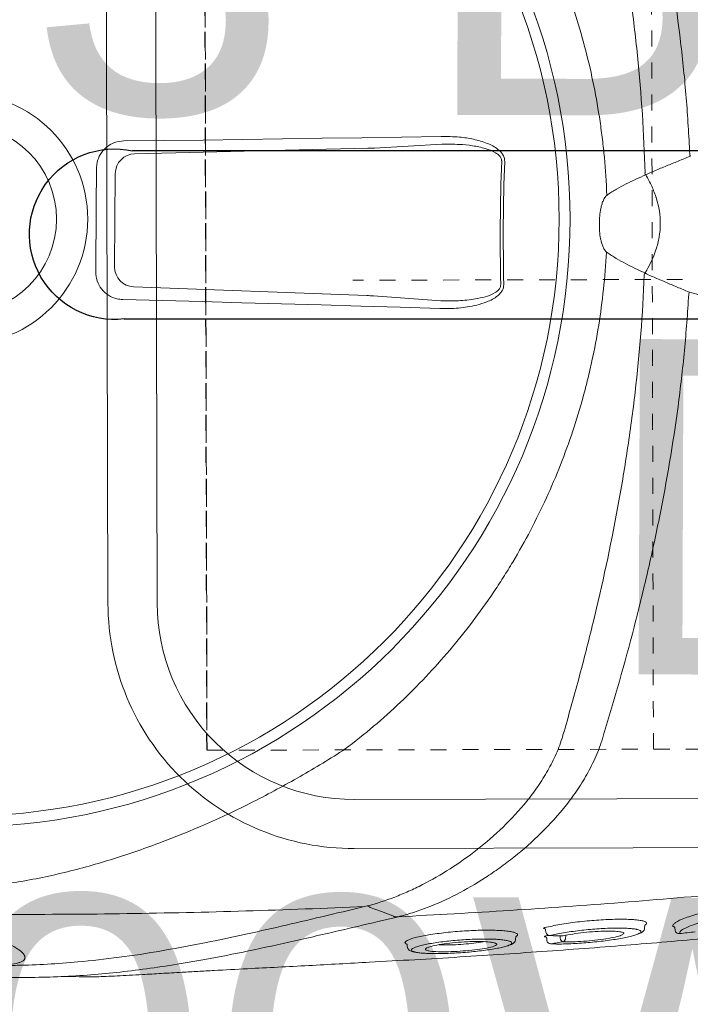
# Model space of a CAD drawing. Header units: inches. Extents: x 704 to 259546, y -107711 to 151004.
# Tile 21 of 256: x 127876 to 127880, y 19617 to 19623. Entities that reach past the tile are written whole.
import ezdxf

# ---------------------------------------------------------------- set-up
doc = ezdxf.new("R2010")
doc.units = ezdxf.units.IN
doc.header["$MEASUREMENT"] = 0
doc.linetypes.add('AP0200000$0$AP0500G00$0$1', pattern=[0])
doc.linetypes.add('HIDDEN2', pattern=[0.1875, 0.125, -0.0625])
for name, color, linetype, lineweight in [('0-PIPE SUPPORT', 7, 'Continuous', 0), ('00-ABM  CWS', 200, 'AP0200000$0$AP0500G00$0$1', 0), ('CKD Equipments', 252, 'Continuous', 0), ('EQUIP DIM', 8, 'Continuous', 0), ('EQUIPMENT', 3, 'Continuous', 25), ('PP-Waste Pipe', 3, 'Continuous', 25)]:
    doc.layers.add(name, color=color, linetype=linetype, lineweight=lineweight)
doc.layers.add('PP BALL VALVE', color=7, linetype='Continuous')
doc.styles.add('DIM_FONT', font='times.ttf', dxfattribs={"width": 0.8})
doc.styles.get("Standard").update_dxf_attribs({"font": 'arial.ttf', "height": 6})

# ---------------------------------------------------------------- blocks, each defined once
blk = doc.blocks.new('SINK 510')
at = {"layer": 'EQUIPMENT', "color": 8, "lineweight": 13}
blk.add_lwpolyline([(168421.34, 32955.56), (167970.55, 32955.56, -0.414214), (167920.96, 33005.15), (167920.96, 33455.95, -0.414214), (167970.55, 33505.54), (168421.34, 33505.54, -0.414214), (168470.96, 33455.93), (168470.96, 33005.18, -0.414214)], format="xyb", close=True, dxfattribs=at)
at = {"layer": 'EQUIPMENT', "color": 8, "lineweight": 0}
blk.add_lwpolyline([(168421.34, 32965.48), (167970.55, 32965.48, -0.414214), (167930.88, 33005.15), (167930.88, 33455.95, -0.414214), (167970.55, 33495.62), (168421.34, 33495.62, -0.414214), (168461.03, 33455.93), (168461.03, 33005.18, -0.414214)], format="xyb", close=True, dxfattribs=at)
at = {"layer": 'EQUIPMENT', "color": 8, "linetype": 'HIDDEN2', "lineweight": 0}
blk.add_lwpolyline([(167940.88, 33485.62), (167940.88, 32975.48), (168451.03, 32975.48), (168451.03, 33485.62)], close=True, dxfattribs=at)
for points in [[(168360.87, 33485.62), (168360.87, 32975.48)], [(167967.91, 33390.81), (168421.34, 33390.81)]]:
    blk.add_lwpolyline(points, dxfattribs=at)
at = {"layer": 'EQUIPMENT', "color": 8, "linetype": 'HIDDEN2'}
blk.add_lwpolyline([(168451.03, 33485.62), (168451.03, 32975.48)], dxfattribs=at)
blk = doc.blocks.new('A$C40DC2A97')
at = {"layer": 'EQUIPMENT', "color": 8, "xscale": 0.8127174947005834, "yscale": 0.8127174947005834, "zscale": 0.8127174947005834, "rotation": 180.1398734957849}
blk.add_blockref('SINK 510', (138309.08, 26957.64), dxfattribs=at)
at = {"layer": 'EQUIP DIM', "color": 8, "char_height": 45, "width": 653.6647, "attachment_point": 1, "rotation": 359.8003}
for s, insert in [('\\pi71.698;{\\H1.2222x;\\C256;3 Bowl Sink for \\P\\pi165.87;Dishwash  \\P\\pi-51.695;(1500WX700DX850H)}', (1372.02, -431.1)), ('\\pi18.48;{\\H1.2222x;\\C256;Dirty Dish Landing \\P\\pi-51.695;(1200WX700DX850H)}', (2480.55, -529.65))]:
    blk.add_mtext(s, dxfattribs=dict(at, insert=insert))
blk = doc.blocks.new('BASEMENT')
at = {"layer": 'EQUIPMENT', "color": 8, "xscale": 0.03817055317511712, "yscale": 0.03817055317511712, "zscale": 0.03817055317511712}
blk.add_blockref('A$C40DC2A97', (127820.85, 19640.9316), dxfattribs=at)
blk = doc.blocks.new('GREASE TRAP')
at = {"linetype": 'Continuous', "lineweight": 0}
for p, q in [((156.55, -228.06), (172.97, -227.94)), ((152.12, -272.53), (153.08, -231.48)), ((176.48, -231.31), (178.02, -272.35)), ((178.08, -273.49), (178.93, -285.36)), ((151.39, -285.55), (152.08, -273.67)), ((287.91, -275.1), (287.26, -277.89)), ((291.66, -279.11), (291.81, -279.04)), ((291.81, -279.04), (291.95, -279.19)), ((292.5, -279.44), (292.1, -279.41)), ((290.74, -298.55), (291.27, -298.5)), ((289.97, -303.85), (289.6, -303.8)), ((290.55, -304.36), (290.62, -303.97)), ((290.58, -304.6), (290.59, -304.52)), ((291.42, -304.02), (291.05, -303.98)), ((292.03, -304.77), (292.04, -304.68)), ((288.74, -321.25), (289.28, -321.2)), ((289.6, -326.56), (289.24, -326.53)), ((289.58, -326.56), (289.67, -326.57))]:
    blk.add_line(p, q, dxfattribs=at)
at = {"linetype": 'Continuous', "lineweight": 0, "flags": 128}
for points in [[(155.65, -224.76), (157.92, -224.75), (160.19, -224.73), (162.46, -224.72), (164.74, -224.7), (167.01, -224.69), (169.28, -224.67), (171.55, -224.65), (173.83, -224.63)], [(150.02, -285.39), (150.14, -278.43), (150.26, -271.46), (150.36, -264.49), (150.47, -257.52), (150.56, -250.54), (150.66, -243.55), (150.74, -236.56), (150.82, -229.57)], [(178.71, -229.38), (178.89, -236.36), (179.08, -243.35), (179.27, -250.33), (179.47, -257.31), (179.67, -264.29), (179.87, -271.26), (180.08, -278.22), (180.3, -285.18)], [(285.62, -272.9), (286.37, -274.91), (287.11, -276.88)], [(287.11, -276.89), (287.11, -276.89), (287.11, -276.89)]]:
    blk.add_lwpolyline(points, dxfattribs=at)
at = {"linetype": 'Continuous', "lineweight": 0}
for radius in [106.93, 105, 22.05, 16.56]:
    blk.add_circle((164.57, -201.17), radius, dxfattribs=at)
for centre, radius, start, end in [((156.61, -231.59), 3.53, 91.0387, 178.2212), ((172.96, -231.47), 3.53, 2.5846, 89.7671), ((167.76, -654.6), 358.79, 88.6699, 92.1359), ((167.76, -654.48), 358.14, 88.6698, 92.1359), ((289.89, -304.54), 0.7, 1.5904, 83.3092), ((291.34, -304.71), 0.7, 2.7102, 83.2546), ((291, -307.04), 0.685, 15.7577, 87.9296), ((291.02, -306.65), 0.662, 270.2773, 342.3663), ((151.15, -333.58), 13.42, 65.093, 66.5935), ((179.85, -333.38), 13.42, 114.2122, 115.7128), ((179.71, -318.14), 6.49, 209.0133, 212.0506), ((289.52, -327.25), 0.697, 353.8365, 78.2386), ((159.3, -331.66), 6.29, 154.1151, 157.5614), ((171.67, -331.57), 6.29, 23.2443, 26.6907)]:
    blk.add_arc(centre, radius, start, end, dxfattribs=at)
for centre, major_axis, start_param, end_param in [((151.83, -271.93), (0.03, 3.5), 4.190109, 4.539174), ((178.3, -271.74), (-0.08, 3.5), 1.744011, 2.093077)]:
    blk.add_ellipse(centre, major_axis=major_axis, ratio=0.086139, start_param=start_param, end_param=end_param, dxfattribs=at)
for points, knots in [([(282.82, -104.54), (283.89, -118.43), (284.74, -132.34), (286.03, -160.2), (286.47, -174.16), (286.8, -195.14), (286.85, -202.14), (286.86, -216.13), (286.82, -223.12), (286.51, -244.08), (286.1, -258.02), (285.47, -271.94)], [0, 0, 0, 0, 0.25, 0.25, 0.5, 0.5, 0.625, 0.625, 0.75, 0.75, 1, 1, 1, 1]), ([(292.45, -122.95), (293.01, -125.27), (293.94, -129.07), (294.87, -134.23), (295.47, -138.14), (295.91, -141.73), (296.19, -144.97), (296.38, -148.16), (296.51, -151.19), (296.61, -154.2), (296.68, -157.09), (296.73, -159.79), (296.78, -162.7), (296.84, -166.23), (296.91, -170.5), (296.99, -175.52), (297.11, -180.77), (297.23, -186.06), (297.37, -191.07), (297.51, -195.66), (297.64, -199.73), (297.77, -203.35), (297.86, -206.53), (297.92, -209.36), (297.97, -214.68), (297.7, -222.32), (296.8, -231.08), (295.75, -238.26), (294.7, -244.42), (293.32, -251.46), (291.53, -259.62), (289.73, -267.44), (288.45, -272.86), (287.91, -275.1)], [0, 0, 0, 0, 0.0593635, 0.0971043, 0.1348438, 0.1667324, 0.198607, 0.2201848, 0.2417788, 0.2633349, 0.278122, 0.2929063, 0.3080418, 0.3231723, 0.3441056, 0.3655953, 0.3864814, 0.4080077, 0.4295299, 0.4486306, 0.4683357, 0.4884205, 0.5086324, 0.5289688, 0.5492243, 0.6333183, 0.7152132, 0.756242, 0.7972696, 0.8516973, 0.906117, 0.9611972, 1, 1, 1, 1]), ([(256.8, -132.49), (258.53, -135.1), (260.18, -137.73), (263.32, -143.04), (264.82, -145.72), (267.65, -151.13), (268.99, -153.87), (271.52, -159.39), (272.7, -162.19), (274.92, -167.84), (275.94, -170.68), (277.33, -174.98), (277.77, -176.42), (278.61, -179.31), (279.01, -180.76), (279.74, -183.69), (280.08, -185.16), (280.7, -188.14), (280.98, -189.64), (281.44, -192.65), (281.63, -194.17), (281.84, -196.48), (281.89, -197.26), (281.94, -198.43), (281.96, -198.82), (281.98, -199.6), (281.99, -200), (282, -201.96), (281.94, -203.52), (281.71, -206.59), (281.54, -208.11), (281.12, -211.14), (280.86, -212.63), (280.28, -215.62), (279.96, -217.09), (279.27, -220.02), (278.89, -221.48), (278.1, -224.37), (277.68, -225.8), (276.35, -230.09), (275.38, -232.92), (272.22, -241.36), (269.78, -246.92), (265.61, -255.17), (264.14, -257.89), (261.06, -263.26), (259.45, -265.91), (257.76, -268.54)], [0, 0, 0, 0, 0.0625, 0.0625, 0.125, 0.125, 0.1875, 0.1875, 0.25, 0.25, 0.3125, 0.3125, 0.34375, 0.34375, 0.375, 0.375, 0.40625, 0.40625, 0.4375, 0.4375, 0.46875, 0.46875, 0.484375, 0.484375, 0.492187, 0.492187, 0.5, 0.5, 0.53125, 0.53125, 0.5625, 0.5625, 0.59375, 0.59375, 0.625, 0.625, 0.65625, 0.65625, 0.6875, 0.6875, 0.75, 0.75, 0.875, 0.875, 0.9375, 0.9375, 1, 1, 1, 1]), ([(295.32, -182.75), (295.35, -184.18), (295.38, -185.59), (295.42, -187.33), (295.43, -187.67), (295.45, -188.36), (295.46, -188.7), (295.49, -189.7), (295.5, -190.36), (295.54, -191.64), (295.56, -192.27), (295.58, -193.19), (295.59, -193.5), (295.61, -194.1), (295.62, -194.39), (295.66, -195.84), (295.69, -196.91), (295.73, -198.41), (295.74, -198.9), (295.77, -199.83), (295.78, -200.28), (295.8, -201.57), (295.82, -202.36), (295.84, -203.81), (295.84, -204.47), (295.84, -205.39), (295.84, -205.68), (295.83, -206.24), (295.82, -206.51), (295.79, -207.8), (295.74, -208.63), (295.6, -210.01), (295.5, -210.56), (295.32, -211.2), (295.26, -211.38), (295.15, -211.61), (295.11, -211.68), (295.04, -211.81), (295, -211.87), (294.79, -212.11), (294.6, -212.2), (294.17, -212.15), (293.94, -212.03), (293.43, -211.57), (293.15, -211.23), (292.55, -210.32), (292.23, -209.75), (291.8, -208.85), (291.71, -208.67), (291.54, -208.27), (291.45, -208.07), (291.18, -207.42), (291, -206.95), (290.63, -205.93), (290.44, -205.37), (290.05, -204.16), (289.86, -203.5), (289.47, -202.08), (289.28, -201.32), (288.9, -199.65), (288.72, -198.75), (288.44, -197.27), (288.35, -196.76), (288.18, -195.7), (288.1, -195.16), (287.94, -194.03), (287.86, -193.45), (287.75, -192.54), (287.71, -192.24), (287.64, -191.61), (287.61, -191.3), (287.45, -189.7), (287.34, -188.38), (287.22, -186.34), (287.18, -185.64), (287.13, -184.58), (287.12, -184.23), (287.1, -183.52), (287.09, -183.17), (287.07, -182.1), (287.06, -181.4), (287.05, -180.34), (287.05, -179.99), (287.06, -179.29), (287.06, -178.94), (287.09, -177.21), (287.14, -175.89), (287.23, -174.29), (287.25, -173.98), (287.3, -173.35), (287.32, -173.04), (287.39, -172.13), (287.44, -171.55), (287.61, -169.85), (287.73, -168.8), (287.94, -167.33), (288.01, -166.85), (288.16, -165.94), (288.24, -165.5), (288.47, -164.24), (288.63, -163.48), (288.95, -162.06), (289.11, -161.4), (289.36, -160.5), (289.44, -160.2), (289.61, -159.65), (289.69, -159.38), (290.1, -158.1), (290.42, -157.26), (291.03, -155.84), (291.33, -155.27), (291.75, -154.58), (291.88, -154.38), (292.15, -154.03), (292.28, -153.89), (292.65, -153.54), (292.88, -153.42), (293.3, -153.38), (293.49, -153.46), (293.84, -153.84), (293.99, -154.15), (294.2, -154.78), (294.26, -155.02), (294.35, -155.44), (294.38, -155.58), (294.44, -155.89), (294.47, -156.06), (294.59, -156.93), (294.68, -157.76), (294.77, -159.04), (294.79, -159.31), (294.82, -159.87), (294.83, -160.17), (294.88, -161.09), (294.9, -161.75), (294.95, -163.19), (294.97, -163.97), (295, -165.25), (295.01, -165.7), (295.02, -166.63), (295.03, -167.12), (295.06, -168.64), (295.08, -169.71), (295.11, -171.44), (295.11, -172.03), (295.13, -172.95), (295.13, -173.27), (295.15, -173.9), (295.15, -174.22), (295.18, -175.83), (295.2, -177.15), (295.24, -179.21), (295.25, -179.91), (295.28, -181.33), (295.3, -182.04), (295.32, -182.75)], [0, 0, 0, 0, 0.015625, 0.015625, 0.019531, 0.019531, 0.023438, 0.023438, 0.03125, 0.03125, 0.039063, 0.039063, 0.042969, 0.042969, 0.046875, 0.046875, 0.0625, 0.0625, 0.070313, 0.070313, 0.078125, 0.078125, 0.09375, 0.09375, 0.109375, 0.109375, 0.117188, 0.117188, 0.125, 0.125, 0.15625, 0.15625, 0.1875, 0.1875, 0.203125, 0.203125, 0.210938, 0.210938, 0.21875, 0.21875, 0.25, 0.25, 0.28125, 0.28125, 0.3125, 0.3125, 0.34375, 0.34375, 0.351563, 0.351563, 0.359375, 0.359375, 0.375, 0.375, 0.390625, 0.390625, 0.40625, 0.40625, 0.421875, 0.421875, 0.4375, 0.4375, 0.445313, 0.445313, 0.453125, 0.453125, 0.460938, 0.460938, 0.464844, 0.464844, 0.46875, 0.46875, 0.484375, 0.484375, 0.492188, 0.492188, 0.496094, 0.496094, 0.5, 0.5, 0.507813, 0.507813, 0.511719, 0.511719, 0.515625, 0.515625, 0.53125, 0.53125, 0.535156, 0.535156, 0.539063, 0.539063, 0.546875, 0.546875, 0.5625, 0.5625, 0.570313, 0.570313, 0.578125, 0.578125, 0.59375, 0.59375, 0.609375, 0.609375, 0.617188, 0.617188, 0.625, 0.625, 0.65625, 0.65625, 0.6875, 0.6875, 0.703125, 0.703125, 0.71875, 0.71875, 0.75, 0.75, 0.78125, 0.78125, 0.8125, 0.8125, 0.828125, 0.828125, 0.835938, 0.835938, 0.84375, 0.84375, 0.875, 0.875, 0.882812, 0.882812, 0.890625, 0.890625, 0.90625, 0.90625, 0.921875, 0.921875, 0.929687, 0.929687, 0.9375, 0.9375, 0.953125, 0.953125, 0.960937, 0.960937, 0.964844, 0.964844, 0.96875, 0.96875, 0.984375, 0.984375, 0.992187, 0.992187, 1, 1, 1, 1]), ([(293.15, -236.8), (293.18, -236.62), (293.7, -233.83), (294.42, -228.74), (295.41, -220.27), (295.78, -213.42), (295.85, -208.32), (295.84, -206.58), (295.83, -205.79)], [0, 0, 0, 0, 0.016162, 0.250764, 0.485322, 0.836539, 0.925214, 1, 1, 1, 1]), ([(288.24, -357.44), (288.58, -354.84), (289.3, -349.22), (290.19, -341), (290.97, -333.1), (291.6, -326.05), (292.21, -318.86), (292.78, -311.52), (293.32, -304.08), (293.85, -296.46), (294.35, -288.68), (294.82, -280.77), (295.22, -273.68), (295.56, -267.45), (295.85, -262.06), (296.13, -256.66), (296.42, -251.07), (296.67, -246.37), (296.88, -242.58), (297.05, -239.43), (297.24, -236.11), (297.42, -233.04), (297.57, -230.49), (297.68, -228.36), (297.76, -226.45), (297.83, -224.56), (297.84, -223.49), (297.78, -218.98)], [0, 0, 0, 0, 0.063316, 0.137046, 0.187379, 0.237747, 0.288072, 0.337874, 0.387718, 0.437523, 0.488782, 0.540075, 0.591317, 0.625909, 0.660493, 0.695746, 0.730982, 0.771161, 0.791716, 0.812265, 0.841912, 0.872106, 0.896195, 0.920292, 0.944907, 0.969526, 1, 1, 1, 1]), ([(150.82, -229.57), (150.88, -229.02), (151, -227.92), (151.86, -226.46), (153.11, -225.38), (154.46, -224.84), (155.32, -224.78), (155.65, -224.76)], [0, 0, 0, 0, 0.21899, 0.438068, 0.655087, 0.870478, 1, 1, 1, 1]), ([(173.83, -224.63), (174.37, -224.68), (175.46, -224.78), (176.92, -225.6), (178.02, -226.81), (178.61, -228.15), (178.69, -229.03), (178.71, -229.38)], [0, 0, 0, 0, 0.216319, 0.432689, 0.648031, 0.863773, 1, 1, 1, 1]), ([(285.47, -271.94), (286.08, -269.4), (287.29, -264.32), (288.96, -257.23), (290.47, -250.48), (291.92, -243.64), (292.72, -239.21), (293.15, -236.8)], [0, 0, 0, 0, 0.192621, 0.385484, 0.57846, 0.771235, 1, 1, 1, 1]), ([(160.37, -314.58), (158, -314.46), (155.88, -314.32), (152.69, -314.03), (151.63, -313.92), (149.51, -313.66), (148.45, -313.52), (143.19, -312.75), (139.05, -311.91), (130.89, -309.8), (126.87, -308.53), (120.94, -306.29), (118.98, -305.49), (116.06, -304.2), (115.09, -303.76), (113.16, -302.85), (112.21, -302.38), (107.46, -299.97), (103.8, -297.85), (96.75, -293.24), (93.36, -290.76), (88.47, -286.74), (86.88, -285.36), (84.54, -283.21), (83.76, -282.48), (82.24, -281), (81.48, -280.25), (77.76, -276.43), (74.96, -273.22), (72.34, -269.85)], [0, 0, 0, 0, 0.0625, 0.0625, 0.09375, 0.09375, 0.125, 0.125, 0.25, 0.25, 0.375, 0.375, 0.4375, 0.4375, 0.46875, 0.46875, 0.5, 0.5, 0.625, 0.625, 0.75, 0.75, 0.8125, 0.8125, 0.84375, 0.84375, 0.875, 0.875, 1, 1, 1, 1]), ([(257.76, -268.54), (255.18, -271.96), (252.44, -275.19), (246.64, -281.31), (243.59, -284.2), (237.17, -289.64), (233.8, -292.19), (229.4, -295.17), (228.51, -295.75), (226.7, -296.9), (225.79, -297.46), (223.05, -299.1), (221.19, -300.14), (215.56, -303.1), (211.72, -304.86), (203.86, -307.96), (199.85, -309.3), (194.72, -310.7), (193.68, -310.97), (191.61, -311.48), (190.57, -311.72), (187.43, -312.4), (185.34, -312.79), (179.05, -313.8), (174.84, -314.24), (170.37, -314.51)], [0, 0, 0, 0, 0.125, 0.125, 0.25, 0.25, 0.375, 0.375, 0.40625, 0.40625, 0.4375, 0.4375, 0.5, 0.5, 0.625, 0.625, 0.75, 0.75, 0.78125, 0.78125, 0.8125, 0.8125, 0.875, 0.875, 1, 1, 1, 1]), ([(255.45, -306.81), (256, -306.64), (256.54, -306.46), (257.59, -306.08), (258.11, -305.87), (259.63, -305.2), (260.61, -304.7), (262.04, -303.9), (262.51, -303.61), (263.44, -303.03), (263.89, -302.73), (265.23, -301.81), (266.09, -301.17), (268.55, -299.18), (270.07, -297.77), (272.91, -294.83), (274.23, -293.31), (276.69, -290.17), (277.81, -288.57), (279.86, -285.37), (280.78, -283.75), (282.03, -281.32), (282.42, -280.5), (283.15, -278.87), (283.49, -278.05), (284.44, -275.61), (284.96, -274), (285.36, -272.39)], [0, 0, 0, 0, 0.03125, 0.03125, 0.0625, 0.0625, 0.125, 0.125, 0.15625, 0.15625, 0.1875, 0.1875, 0.25, 0.25, 0.375, 0.375, 0.5, 0.5, 0.625, 0.625, 0.75, 0.75, 0.8125, 0.8125, 0.875, 0.875, 1, 1, 1, 1]), ([(287.27, -277.83), (287.28, -277.76), (287.29, -277.68), (287.3, -277.51), (287.29, -277.43), (287.27, -277.26), (287.24, -277.19), (287.19, -277.03), (287.15, -276.96), (287.11, -276.89)], [0, 0, 0, 0, 0.25, 0.25, 0.5, 0.5, 0.75, 0.75, 1, 1, 1, 1]), ([(287.27, -277.83), (287.06, -278.68), (286.82, -279.53), (286.28, -281.24), (285.98, -282.1), (284.99, -284.68), (284.22, -286.39), (282.46, -289.8), (281.48, -291.5), (279.84, -294.03), (279.27, -294.87), (278.37, -296.13), (278.06, -296.55), (277.43, -297.38), (277.11, -297.8), (275.46, -299.87), (274.05, -301.48), (271, -304.57), (269.37, -306.05), (266.71, -308.14), (265.79, -308.81), (263.87, -310.1), (262.88, -310.7), (260.83, -311.82), (259.78, -312.34), (258.14, -313.02), (257.59, -313.24), (256.74, -313.54), (256.45, -313.63), (255.88, -313.82), (255.59, -313.9), (255.3, -313.99)], [0, 0, 0, 0, 0.0625, 0.0625, 0.125, 0.125, 0.25, 0.25, 0.375, 0.375, 0.4375, 0.4375, 0.46875, 0.46875, 0.5, 0.5, 0.625, 0.625, 0.75, 0.75, 0.8125, 0.8125, 0.875, 0.875, 0.9375, 0.9375, 0.96875, 0.96875, 0.984375, 0.984375, 1, 1, 1, 1]), ([(287.26, -277.89), (286.61, -291.01), (285.78, -304.1), (284.24, -323.69), (283.68, -330.21), (282.46, -343.24), (281.81, -349.75), (281.11, -356.25)], [0, 0, 0, 0, 0.5, 0.5, 0.75, 0.75, 1, 1, 1, 1]), ([(287.27, -277.83), (287.27, -277.84), (287.27, -277.84), (287.26, -277.85), (287.26, -277.86), (287.26, -277.87), (287.26, -277.89)], [0, 0, 0, 0, 0.00003361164, 0.00003361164, 0.00003361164, 0.00009841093, 0.00009841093, 0.00009841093, 0.00009841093]), ([(290.24, -298.77), (290.17, -298.65), (290.03, -298.41), (289.88, -297.67), (289.75, -296.73), (289.67, -295.57), (289.63, -294.23), (289.63, -292.74), (289.67, -291.16), (289.76, -289.52), (289.88, -287.87), (290.04, -286.24), (290.23, -284.68), (290.44, -283.24), (290.68, -281.95), (290.93, -280.86), (291.18, -280), (291.43, -279.38), (291.59, -279.2), (291.66, -279.11)], [0, 0, 0, 0, 0.066966, 0.12566, 0.184351, 0.242449, 0.30055, 0.358196, 0.415842, 0.473121, 0.530398, 0.588231, 0.646066, 0.704525, 0.762985, 0.822038, 0.881088, 0.940546, 1, 1, 1, 1]), ([(291.95, -279.19), (292, -279.2), (292.05, -279.22), (292.1, -279.38), (292.1, -279.41)], [0, 0, 0, 0, 0.735294, 1, 1, 1, 1]), ([(293.46, -280.73), (293.42, -280.44), (293.37, -280.21), (293.25, -279.97), (293.05, -279.67), (292.82, -279.55), (292.5, -279.44)], [0, 0, 0, 0, 0.150992, 0.540293, 0.796534, 1, 1, 1, 1]), ([(293.14, -280.19), (293.02, -280.22), (292.88, -280.26), (292.72, -280.68), (292.69, -280.75)], [0, 0, 0, 0, 0.8365957, 1, 1, 1, 1]), ([(293.46, -280.74), (293.42, -280.59), (293.32, -280.28), (293.21, -280.22), (293.14, -280.19)], [0, 0, 0, 0, 0.453626, 1, 1, 1, 1]), ([(292.69, -280.75), (292.64, -280.86), (292.52, -281.14), (292.33, -281.85), (292.1, -282.83), (291.89, -284.01), (291.7, -285.33), (291.53, -286.75), (291.39, -288.24), (291.28, -289.74), (291.21, -291.22), (291.18, -292.63), (291.19, -293.93), (291.23, -295.1), (291.3, -296.08), (291.4, -296.81), (291.48, -297.11), (291.51, -297.23)], [0, 0, 0, 0, 0.045419, 0.115839, 0.186799, 0.257754, 0.32863, 0.399501, 0.469663, 0.539816, 0.608957, 0.678085, 0.746838, 0.815591, 0.884388, 0.95319, 1, 1, 1, 1]), ([(292.28, -297.33), (292.31, -297.28), (292.4, -297.09), (292.56, -296.5), (292.77, -295.6), (292.97, -294.49), (293.16, -293.22), (293.33, -291.83), (293.47, -290.37), (293.59, -288.87), (293.68, -287.37), (293.73, -285.93), (293.75, -284.58), (293.74, -283.36), (293.69, -282.3), (293.6, -281.45), (293.53, -280.92), (293.47, -280.76), (293.46, -280.74)], [0, 0, 0, 0, 0.023226, 0.092931, 0.162639, 0.232676, 0.302714, 0.372201, 0.441684, 0.510683, 0.579678, 0.648044, 0.716408, 0.784299, 0.852186, 0.919822, 0.987451, 1, 1, 1, 1]), ([(291.89, -294.84), (291.84, -294.67), (291.72, -294.28), (291.62, -292.93), (291.61, -291.08), (291.71, -288.98), (291.9, -286.88), (292.17, -285.01), (292.46, -283.59), (292.65, -283.16), (292.73, -282.97)], [0, 0, 0, 0, 0.0984, 0.230543, 0.361452, 0.492139, 0.623641, 0.756097, 0.8899, 1, 1, 1, 1]), ([(293.26, -283.2), (293.27, -283.22), (293.34, -283.42), (293.42, -284.44), (293.45, -286.13), (293.37, -288.2), (293.21, -290.31), (292.98, -292.3), (292.69, -293.87), (292.49, -294.67), (292.38, -294.84), (292.38, -294.85)], [0, 0, 0, 0, 0.015121, 0.155418, 0.294804, 0.433435, 0.572075, 0.71203, 0.853105, 0.994782, 1, 1, 1, 1]), ([(292.73, -282.97), (292.75, -282.91), (292.84, -282.65), (292.92, -282.65), (292.98, -282.64)], [0, 0, 0, 0, 0.212645, 1, 1, 1, 1]), ([(292.98, -282.64), (293.01, -282.65), (293.12, -282.67), (293.2, -282.98), (293.26, -283.2)], [0, 0, 0, 0, 0.26459, 1, 1, 1, 1]), ([(154.41, -296.59), (154.18, -296.57), (153.73, -296.54), (152.98, -296.14), (152.03, -295.18), (151.14, -293.43), (150.48, -291.12), (150.07, -288.39), (150.04, -286.47), (150.02, -285.39)], [0, 0, 0, 0, 0.0522268, 0.1042313, 0.1923821, 0.3606157, 0.5543927, 0.7486822, 1, 1, 1, 1]), ([(151.39, -285.55), (151.39, -286.57), (151.38, -288.36), (151.64, -290.92), (152.07, -293.07), (152.67, -294.71), (153.34, -295.64), (153.85, -295.98), (154.18, -296.06), (154.34, -296.06), (154.39, -296.06)], [0, 0, 0, 0, 0.265211, 0.46586, 0.668447, 0.834858, 0.915193, 0.958561, 0.988769, 1, 1, 1, 1]), ([(180.3, -285.18), (180.3, -286.27), (180.31, -288.45), (179.86, -291.23), (179.15, -293.55), (178.4, -295.04), (177.47, -295.99), (176.76, -296.39), (176.26, -296.42), (176.07, -296.43)], [0, 0, 0, 0, 0.25332, 0.506196, 0.65059, 0.817687, 0.886369, 0.955719, 1, 1, 1, 1]), ([(176.09, -295.9), (176.23, -295.89), (176.54, -295.87), (176.86, -295.66), (177.2, -295.35), (177.76, -294.58), (178.26, -293.2), (178.72, -291.03), (178.99, -288.43), (178.95, -286.38), (178.93, -285.36)], [0, 0, 0, 0, 0.034894, 0.07906, 0.092988, 0.155615, 0.320186, 0.468315, 0.732642, 1, 1, 1, 1]), ([(292.19, -285.02), (292.2, -285.26), (292.24, -285.93), (292.21, -287.46), (292.1, -289.35), (291.93, -291.17), (291.76, -292.43), (291.66, -292.87), (291.64, -292.95)], [0, 0, 0, 0, 0.1171914, 0.3236173, 0.5316923, 0.7421657, 0.9517971, 1, 1, 1, 1]), ([(292.38, -294.85), (292.33, -294.95), (292.17, -295.26), (291.99, -295.29), (291.91, -294.92), (291.89, -294.84)], [0, 0, 0, 0, 0.294516, 0.862877, 1, 1, 1, 1]), ([(291.27, -298.5), (291.32, -298.48), (291.5, -298.49), (291.76, -298.31), (291.98, -298.07), (292.12, -297.84), (292.2, -297.63), (292.28, -297.33)], [0, 0, 0, 0, 0.0760045, 0.2920195, 0.5221541, 0.8303026, 1, 1, 1, 1]), ([(291.51, -297.23), (291.53, -297.3), (291.58, -297.56), (291.73, -297.82), (291.92, -297.9), (292.12, -297.72), (292.24, -297.44), (292.28, -297.33)], [0, 0, 0, 0, 0.074975, 0.308763, 0.600633, 0.840221, 1, 1, 1, 1]), ([(290.56, -298.77), (290.54, -298.81), (290.42, -298.94), (290.32, -298.84), (290.24, -298.77)], [0, 0, 0, 0, 0.258674, 1, 1, 1, 1]), ([(290.74, -298.55), (290.73, -298.57), (290.67, -298.72), (290.61, -298.75), (290.56, -298.77)], [0, 0, 0, 0, 0.269637, 1, 1, 1, 1]), ([(288.18, -321.35), (288.15, -321.31), (288.05, -321.17), (287.93, -320.64), (287.81, -319.81), (287.73, -318.71), (287.7, -317.42), (287.71, -315.97), (287.76, -314.4), (287.86, -312.76), (288.01, -311.08), (288.18, -309.41), (288.4, -307.78), (288.64, -306.27), (288.9, -304.85), (289.09, -304.06), (289.18, -303.66)], [0, 0, 0, 0, 0.036944, 0.111064, 0.185167, 0.25898, 0.332797, 0.405887, 0.478972, 0.551758, 0.624553, 0.69822, 0.771885, 0.845998, 0.920119, 1, 1, 1, 1]), ([(289.18, -303.66), (289.2, -303.61), (289.23, -303.5), (289.28, -303.41), (289.32, -303.44), (289.35, -303.52), (289.36, -303.61), (289.36, -303.62)], [0, 0, 0, 0, 0.170931, 0.43557, 0.700344, 0.964272, 1, 1, 1, 1]), ([(290.58, -304.6), (290.5, -304.94), (290.33, -305.63), (290.1, -306.89), (289.88, -308.28), (289.69, -309.75), (289.52, -311.29), (289.4, -312.82), (289.31, -314.32), (289.26, -315.72), (289.26, -317.01), (289.29, -318.13), (289.36, -319.07), (289.44, -319.68), (289.51, -319.9), (289.53, -319.96)], [0, 0, 0, 0, 0.081121, 0.164592, 0.245691, 0.329206, 0.409093, 0.49132, 0.570813, 0.652715, 0.73066, 0.81084, 0.889237, 0.969944, 1, 1, 1, 1]), ([(289.6, -303.8), (289.6, -303.8), (289.55, -303.8), (289.48, -303.77), (289.4, -303.71), (289.36, -303.65), (289.36, -303.63), (289.36, -303.62), (289.36, -303.62)], [0, 0, 0, 0, 0.005493, 0.289143, 0.515025, 0.705708, 0.87243, 1, 1, 1, 1]), ([(290.63, -306.87), (290.63, -306.51), (290.62, -306.14), (290.61, -305.78), (290.6, -305.39), (290.59, -304.99), (290.58, -304.6)], [0, 0, 0, 0, 0.002000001, 0.002000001, 0.002000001, 0.004171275, 0.004171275, 0.004171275, 0.004171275]), ([(290.62, -303.97), (290.64, -303.86), (290.66, -303.77), (290.7, -303.65), (290.72, -303.61), (290.74, -303.59), (290.75, -303.6), (290.77, -303.61), (290.77, -303.63), (290.78, -303.67), (290.79, -303.7), (290.8, -303.77), (290.8, -303.78), (290.8, -303.8)], [0, 0, 0, 0, 0.25, 0.25, 0.5, 0.5, 0.625, 0.625, 0.75, 0.75, 0.875, 0.875, 1, 1, 1, 1]), ([(291.05, -303.98), (291.01, -303.96), (290.93, -303.95), (290.85, -303.88), (290.81, -303.82), (290.81, -303.81), (290.8, -303.81), (290.8, -303.81), (290.8, -303.8)], [0, 0, 0, 0, 0.254985, 0.463826, 0.637296, 0.783337, 0.926867, 1, 1, 1, 1]), ([(290.3, -320.03), (290.33, -319.97), (290.44, -319.75), (290.63, -319.13), (290.86, -318.18), (291.08, -317.03), (291.3, -315.72), (291.5, -314.3), (291.67, -312.79), (291.82, -311.26), (291.94, -309.72), (292.02, -308.26), (292.06, -306.89), (292.07, -305.71), (292.04, -305.07), (292.03, -304.77)], [0, 0, 0, 0, 0.034967, 0.11668, 0.198521, 0.28284, 0.363401, 0.446271, 0.52675, 0.609595, 0.689692, 0.772207, 0.85087, 0.93183, 1, 1, 1, 1]), ([(290.62, -306.36), (290.67, -306.36), (290.81, -306.36), (290.94, -306.35), (291.02, -306.35)], [0, 0, 0, 0, 0.397181, 1, 1, 1, 1]), ([(292.03, -304.77), (291.97, -305.13), (291.91, -305.48), (291.84, -305.84), (291.78, -306.17), (291.72, -306.51), (291.66, -306.85)], [0, 0, 0, 0, 0.002000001, 0.002000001, 0.002000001, 0.003901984, 0.003901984, 0.003901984, 0.003901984]), ([(75.33, -308.11), (78.62, -309.02), (81.92, -309.9), (88.54, -311.58), (91.86, -312.38), (101.87, -314.66), (108.59, -316.02), (118.75, -317.74), (122.15, -318.26), (128.96, -319.2), (132.38, -319.6), (142.66, -320.65), (149.53, -321.1), (156.42, -321.28)], [0, 0, 0, 0, 0.125, 0.125, 0.25, 0.25, 0.5, 0.5, 0.625, 0.625, 0.75, 0.75, 1, 1, 1, 1]), ([(174.4, -321.16), (181.29, -320.87), (188.16, -320.33), (198.42, -319.14), (201.83, -318.68), (208.63, -317.66), (212.02, -317.08), (222.16, -315.22), (228.86, -313.77), (238.83, -311.34), (242.14, -310.5), (248.74, -308.72), (252.03, -307.8), (255.3, -306.85)], [0, 0, 0, 0, 0.25, 0.25, 0.375, 0.375, 0.5, 0.5, 0.75, 0.75, 0.875, 0.875, 1, 1, 1, 1]), ([(289.97, -317.13), (289.92, -316.9), (289.81, -316.4), (289.77, -314.92), (289.82, -313.05), (289.98, -310.99), (290.22, -308.99), (290.46, -307.63), (290.6, -307.02), (290.63, -306.87)], [0, 0, 0, 0, 0.140566, 0.301933, 0.463305, 0.622013, 0.785773, 0.94855, 1, 1, 1, 1]), ([(291.66, -306.85), (291.67, -307.38), (291.69, -308.42), (291.59, -310.45), (291.4, -312.51), (291.14, -314.48), (290.84, -316.05), (290.61, -316.97), (290.5, -317.12), (290.5, -317.13)], [0, 0, 0, 0, 0.170858, 0.332147, 0.492014, 0.656195, 0.819988, 0.986588, 1, 1, 1, 1]), ([(291.03, -307.31), (290.95, -307.31), (290.87, -307.32), (290.79, -307.32), (290.67, -307.32), (290.55, -307.32), (290.53, -307.33)], [0.0007933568, 0.0007933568, 0.0007933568, 0.0007933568, 0.0011395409, 0.0011395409, 0.0011395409, 0.0016472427, 0.0016472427, 0.0016472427, 0.0016472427]), ([(170.43, -314.6), (170.37, -314.51), (170.29, -314.43), (170.12, -314.28), (170.03, -314.21), (169.74, -314.02), (169.54, -313.92), (169.12, -313.75), (168.91, -313.68), (168.47, -313.56), (168.25, -313.51), (167.6, -313.38), (167.15, -313.33), (166.26, -313.25), (165.81, -313.24), (164.91, -313.25), (164.46, -313.27), (163.57, -313.35), (163.13, -313.41), (162.47, -313.55), (162.25, -313.6), (161.82, -313.73), (161.61, -313.8), (161.19, -313.98), (160.99, -314.08), (160.7, -314.27), (160.61, -314.34), (160.45, -314.49), (160.37, -314.58), (160.3, -314.67)], [0, 0, 0, 0, 0.03125, 0.03125, 0.0625, 0.0625, 0.125, 0.125, 0.1875, 0.1875, 0.25, 0.25, 0.375, 0.375, 0.5, 0.5, 0.625, 0.625, 0.75, 0.75, 0.8125, 0.8125, 0.875, 0.875, 0.9375, 0.9375, 0.96875, 0.96875, 1, 1, 1, 1]), ([(160.3, -314.67), (159.94, -315.2), (159.61, -315.74), (158.97, -316.83), (158.67, -317.39), (157.81, -319.08), (157.29, -320.24), (156.8, -321.41)], [0, 0, 0, 0, 0.25, 0.25, 0.5, 0.5, 1, 1, 1, 1]), ([(174.03, -321.29), (173.52, -320.12), (172.99, -318.98), (172.1, -317.3), (171.8, -316.74), (171.15, -315.66), (170.8, -315.12), (170.43, -314.6)], [0, 0, 0, 0, 0.5, 0.5, 0.75, 0.75, 1, 1, 1, 1]), ([(255.28, -313.99), (249.01, -315.91), (242.7, -317.71), (233.14, -320.19), (229.94, -320.97), (223.52, -322.46), (220.3, -323.16), (210.61, -325.11), (204.1, -326.22), (194.26, -327.52), (190.97, -327.9), (184.38, -328.53), (181.08, -328.78), (177.77, -328.97)], [0, 0, 0, 0, 0.25, 0.25, 0.375, 0.375, 0.5, 0.5, 0.75, 0.75, 0.875, 0.875, 1, 1, 1, 1]), ([(153.17, -329.14), (149.85, -329), (146.55, -328.8), (139.95, -328.26), (136.66, -327.93), (126.8, -326.76), (120.28, -325.75), (110.56, -323.93), (107.33, -323.28), (100.89, -321.88), (97.68, -321.14), (88.09, -318.8), (81.75, -317.09), (75.45, -315.26)], [0, 0, 0, 0, 0.125, 0.125, 0.25, 0.25, 0.5, 0.5, 0.625, 0.625, 0.75, 0.75, 1, 1, 1, 1]), ([(290.5, -317.13), (290.41, -317.3), (290.22, -317.65), (290.03, -317.55), (289.98, -317.18), (289.97, -317.13)], [0, 0, 0, 0, 0.4462454, 0.9349282, 1, 1, 1, 1]), ([(289.28, -321.2), (289.33, -321.17), (289.52, -321.18), (289.77, -321), (289.99, -320.76), (290.14, -320.53), (290.22, -320.32), (290.3, -320.03)], [0, 0, 0, 0, 0.085263, 0.298133, 0.53129, 0.85157, 1, 1, 1, 1]), ([(289.53, -319.96), (289.55, -320.07), (289.63, -320.36), (289.77, -320.57), (289.97, -320.59), (290.14, -320.4), (290.26, -320.13), (290.3, -320.03)], [0, 0, 0, 0, 0.142974, 0.381895, 0.621008, 0.867279, 1, 1, 1, 1]), ([(156.8, -321.41), (156.3, -322.41), (156.02, -323.09), (155.74, -323.77), (155.46, -324.46), (155.18, -325.14), (154.91, -325.82), (154.63, -326.5), (154.35, -327.19), (154.07, -327.87), (153.93, -328.22), (153.79, -328.56), (153.64, -328.91)], [0, 0, 0, 0, 0.00319655, 0.00319655, 0.00319655, 0.00639307, 0.00639307, 0.00639307, 0.00958958, 0.00958958, 0.00958958, 0.01121538, 0.01121538, 0.01121538, 0.01121538]), ([(156.8, -321.41), (157.45, -321.79), (158.12, -322.15), (159.15, -322.62), (159.5, -322.77), (160.21, -323.05), (160.57, -323.17), (162.39, -323.74), (163.88, -323.99), (166.21, -323.97), (166.98, -323.9), (168.12, -323.7), (168.49, -323.62), (169.24, -323.44), (169.6, -323.33), (171.4, -322.73), (172.75, -322.07), (174.03, -321.29)], [0, 0, 0, 0, 0.125, 0.125, 0.1875, 0.1875, 0.25, 0.25, 0.5, 0.5, 0.625, 0.625, 0.6875, 0.6875, 0.75, 0.75, 1, 1, 1, 1]), ([(177.29, -328.74), (177.15, -328.4), (177, -328.05), (176.85, -327.71), (176.56, -327.03), (176.28, -326.35), (175.99, -325.67), (175.7, -325), (175.41, -324.32), (175.12, -323.64), (174.83, -322.96), (174.55, -322.28), (174.26, -321.6)], [0.0002616, 0.0002616, 0.0002616, 0.0002616, 0.00188464, 0.00188464, 0.00188464, 0.00508207, 0.00508207, 0.00508207, 0.00827951, 0.00827951, 0.00827951, 0.01147698, 0.01147698, 0.01147698, 0.01147698]), ([(288.57, -321.46), (288.54, -321.49), (288.44, -321.62), (288.31, -321.59), (288.21, -321.42), (288.18, -321.35)], [0, 0, 0, 0, 0.160118, 0.714475, 1, 1, 1, 1]), ([(288.74, -321.25), (288.73, -321.26), (288.67, -321.39), (288.62, -321.43), (288.57, -321.46)], [0, 0, 0, 0, 0.031421, 1, 1, 1, 1]), ([(285.61, -335), (285.65, -334.83), (285.69, -334.65), (285.77, -334.31), (285.89, -333.8), (286.01, -333.31), (286.25, -332.37), (286.4, -331.77), (286.72, -330.66), (286.87, -330.15), (287.18, -329.19), (287.33, -328.76), (287.76, -327.62), (288.04, -327.04), (288.35, -326.57), (288.41, -326.49), (288.53, -326.35), (288.59, -326.29), (288.76, -326.16), (288.86, -326.13), (288.96, -326.15)], [0, 0, 0, 0, 0.03125, 0.03125, 0.0625, 0.125, 0.125, 0.25, 0.25, 0.375, 0.375, 0.5, 0.5, 0.75, 0.75, 0.8125, 0.8125, 0.875, 0.875, 1, 1, 1, 1]), ([(288.96, -326.15), (288.96, -326.16), (288.98, -326.18), (289, -326.23), (289, -326.32), (289, -326.32)], [0, 0, 0, 0, 0.3650586, 0.9797373, 1, 1, 1, 1]), ([(289.24, -326.53), (289.21, -326.52), (289.14, -326.51), (289.07, -326.45), (289.02, -326.39), (289, -326.34), (289, -326.32), (289, -326.32), (289, -326.32)], [0, 0, 0, 0, 0.175463, 0.400939, 0.589495, 0.747071, 0.890518, 1, 1, 1, 1]), ([(289.28, -328.39), (289.13, -328.7), (288.79, -329.41), (288.22, -331.12), (287.62, -333.26), (287.23, -334.92), (287.03, -335.76)], [0, 0, 0, 0, 0.220226, 0.504612, 0.749666, 1, 1, 1, 1]), ([(290.22, -327.33), (290.1, -327.36), (289.85, -327.42), (289.52, -327.82), (289.31, -328.3), (289.28, -328.39)], [0, 0, 0, 0, 0.4433, 0.896253, 1, 1, 1, 1]), ([(289.93, -330.11), (289.98, -329.65), (290.03, -329.19), (290.07, -328.72), (290.12, -328.26), (290.17, -327.79), (290.22, -327.33)], [0, 0, 0, 0, 0.002, 0.002, 0.002, 0.003999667, 0.003999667, 0.003999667, 0.003999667])]:
    blk.add_open_spline(points, degree=3, knots=knots, dxfattribs=at)
for points in [[(285.36, -272.39), (285.4, -272.24), (285.44, -272.09), (285.47, -271.94)], [(285.62, -272.9), (285.47, -272.75), (285.39, -272.57), (285.36, -272.39)], [(287.11, -276.89), (287.11, -276.89), (287.11, -276.89), (287.11, -276.88)], [(255.3, -306.85), (255.35, -306.83), (255.4, -306.82), (255.45, -306.81)], [(255.28, -313.99), (255.29, -313.99), (255.29, -313.99), (255.3, -313.99)], [(156.42, -321.28), (156.44, -321.28), (156.46, -321.27), (156.48, -321.26)], [(174.26, -321.6), (174.24, -321.59), (174.22, -321.59), (174.2, -321.58)], [(174.35, -321.14), (174.37, -321.14), (174.39, -321.15), (174.4, -321.16)], [(177.63, -328.99), (177.57, -329.02), (177.51, -329.06), (177.45, -329.09)], [(177.77, -328.97), (177.72, -328.96), (177.67, -328.97), (177.63, -328.99)], [(153.31, -329.16), (153.27, -329.14), (153.22, -329.13), (153.17, -329.14)], [(153.49, -329.25), (153.43, -329.22), (153.37, -329.19), (153.31, -329.16)], [(177.94, -330.82), (177.75, -330.27), (177.56, -329.71), (177.45, -329.09)]]:
    blk.add_open_spline(points, degree=3, dxfattribs=at)
at = {"layer": 'CKD Equipments'}
blk.add_arc((167.23, -227.96), 15, 353.6262, 192.1333, dxfattribs=at)
blk.add_arc((167.23, -227.96), 15, 353.6262, 192.1333, dxfattribs=at)
blk.add_arc((167.23, -227.96), 15, 353.6262, 192.1333, dxfattribs=at)
blk.add_arc((167.23, -227.96), 15, 353.6262, 192.1333, dxfattribs=at)
blk.add_arc((167.23, -227.96), 15, 353.6262, 192.1333, dxfattribs=at)
blk.add_arc((167.23, -227.96), 15, 353.6262, 192.1333, dxfattribs=at)
at = {"layer": 'EQUIPMENT'}
for points in [[(182.14, -229.62), (182.14, -389.01)], [(182.14, -229.62), (182.14, -389.01)], [(182.14, -229.62), (182.14, -389.01)], [(182.14, -229.62), (182.14, -389.01)], [(182.14, -229.62), (182.14, -389.01)], [(182.14, -229.62), (182.14, -389.01)], [(182.14, -229.62), (182.14, -389.01)], [(182.14, -229.62), (182.14, -389.01)], [(152.57, -389.36), (152.57, -231.11)], [(152.57, -389.36), (152.57, -231.11)], [(152.57, -389.36), (152.57, -231.11)], [(152.57, -389.36), (152.57, -231.11)], [(152.57, -389.36), (152.57, -231.11)], [(152.57, -389.36), (152.57, -231.11)], [(152.57, -389.36), (152.57, -231.11)], [(152.57, -389.36), (152.57, -231.11)]]:
    blk.add_lwpolyline(points, dxfattribs=at)
blk.add_arc((167.23, -227.96), 15, 353.6262, 192.1333, dxfattribs=at)
blk.add_arc((167.23, -227.96), 15, 353.6262, 192.1333, dxfattribs=at)
blk = doc.blocks.new('zw$F51A')
at = {"layer": '00-ABM  CWS', "color": 20, "lineweight": -3, "insert": (-1356.2905, -635.5839), "char_height": 125, "attachment_point": 1, "style": 'DIM_FONT'}
blk.add_mtext_dynamic_manual_height_columns('\\pi297.92;WATER METER DETAIL "A" \\P\\pi686.6;ENLARGE VIEW', width=2480.258686, gutter_width=750, heights=[0], dxfattribs=at)

msp = doc.modelspace()

# ---------------------------------------------------------------- linework, layer by layer
at = {"layer": 'PP BALL VALVE', "lineweight": 53}
msp.add_circle((130061.4819, 21646.6461), 129357.5882, dxfattribs=at)

# ---------------------------------------------------------------- block references
at = {"layer": '0-PIPE SUPPORT', "lineweight": 53}
msp.add_blockref('BASEMENT', (0, 0), dxfattribs=at)
at = {"layer": 'PP-Waste Pipe', "ltscale": 0.25}
msp.add_blockref('zw$F51A', (122307.3683, 20300.1041), dxfattribs=at)
at = {"layer": 'PP-Waste Pipe', "ltscale": 0.25, "xscale": -0.03560830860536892, "yscale": 0.03560830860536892, "zscale": 0.03560830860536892, "rotation": 90.00000000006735}
msp.add_blockref('GREASE TRAP', (127868.3725, 19627.5653), dxfattribs=at)

doc.saveas('drawing.dxf')
